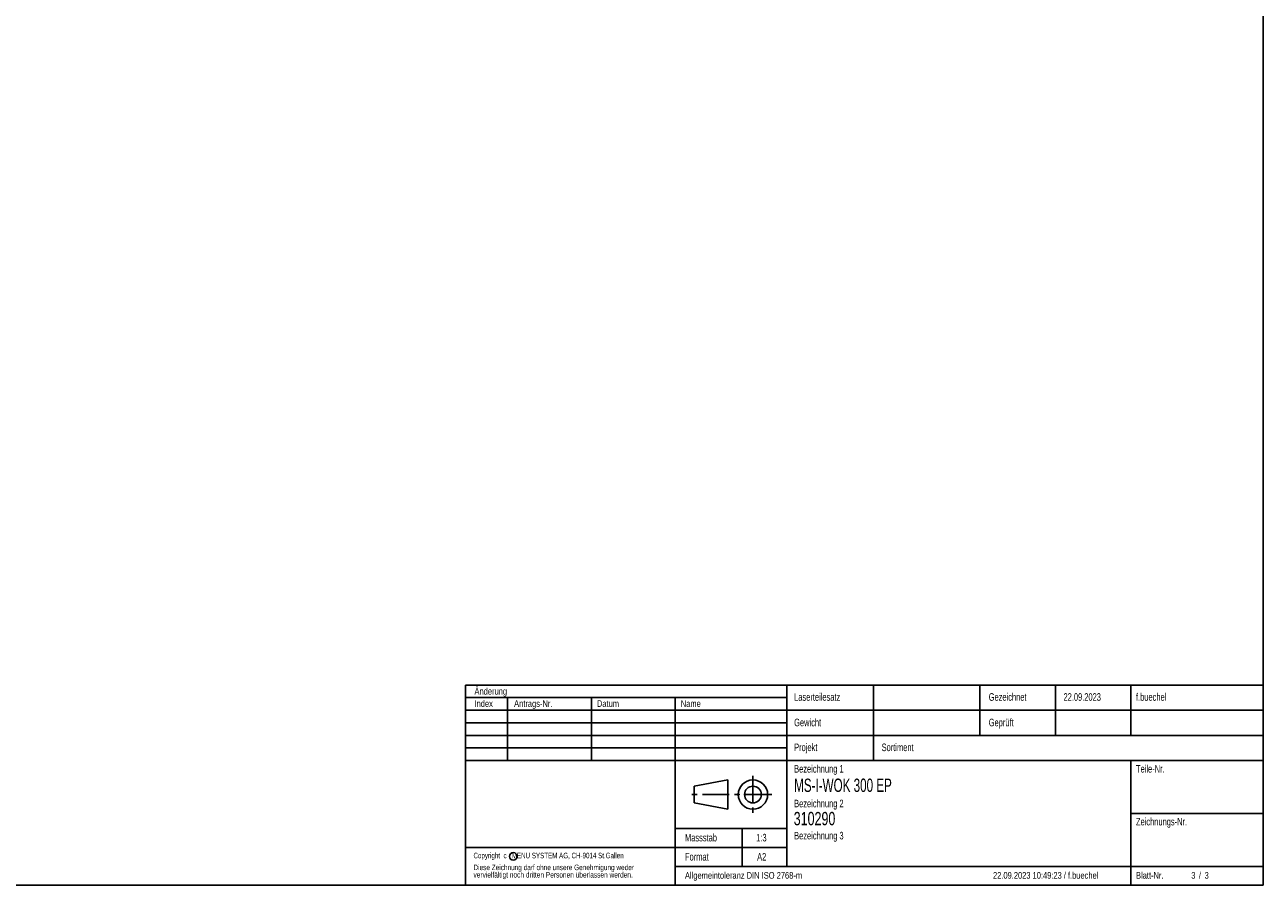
# Model space of a CAD drawing. Extents: x 14 to 1784, y 15 to 1245.
# Tile 2 of 3: x 899 to 1784, y 15 to 630. Entities that reach past the tile are written whole.
import ezdxf
from ezdxf.enums import TextEntityAlignment as Align

# ---------------------------------------------------------------- set-up
doc = ezdxf.new("R2010")
doc.units = 0
doc.header["$LTSCALE"] = 3
doc.linetypes.add('CENTER', pattern=[10.16, 6.35, -1.27, 1.27, -1.27])
doc.layers.get('0').update_dxf_attribs({"linetype": 'CONTINUOUS'})
doc.layers.add('LAYER3', color=4, linetype='CONTINUOUS')

msp = doc.modelspace()

# ---------------------------------------------------------------- linework, layer by layer
at = {"color": 7, "linetype": 'CONTINUOUS'}
for p, q in [((1784.4, 15), (1784.397, 1245)), ((14.4, 14.996), (1784.4, 15))]:
    msp.add_line(p, q, dxfattribs=at)
at = {"color": 179, "linetype": 'CONTINUOUS'}
for p, q in [((1214.4, 158.1), (1784.4, 158.1)), ((1214.4, 158.1), (1214.4, 15)), ((1443.9, 158.1), (1443.9, 28.5)), ((1506, 158.1), (1506, 104.1)), ((1581.9, 158.1), (1581.9, 122.1)), ((1635.9, 158.1), (1635.9, 122.1)), ((1689.9, 158.1), (1689.9, 122.1)), ((1784.4, 158.1), (1784.4, 15)), ((1214.4, 149.1), (1443.9, 149.1)), ((1244.4, 149.1), (1244.4, 104.1)), ((1304.4, 149.1), (1304.4, 104.1)), ((1364.1, 149.1), (1364.1, 15)), ((1214.4, 140.1), (1784.4, 140.1)), ((1214.4, 131.1), (1443.9, 131.1)), ((1214.4, 122.1), (1784.4, 122.1)), ((1214.4, 113.1), (1443.9, 113.1)), ((1214.4, 104.1), (1784.4, 104.1)), ((1689.9, 104.1), (1689.9, 15)), ((1377.75, 85.8), (1401.75, 90.3)), ((1401.75, 90.3), (1401.75, 69.3)), ((1377.75, 73.8), (1377.75, 85.8)), ((1401.75, 69.3), (1377.75, 73.8)), ((1689.9, 66.3), (1784.4, 66.3)), ((1364.1, 55.5), (1443.9, 55.5)), ((1412.1, 55.5), (1412.1, 28.5)), ((1214.4, 42), (1443.9, 42)), ((1364.1, 28.5), (1784.4, 28.5)), ((1214.4, 15), (1784.4, 15))]:
    msp.add_line(p, q, dxfattribs=at)
at = {"color": 179, "linetype": 'CENTER'}
for p, q in [((1419.75, 93.3), (1419.75, 66.3)), ((1433.25, 79.8), (1374.75, 79.8))]:
    msp.add_line(p, q, dxfattribs=at)
at = {"color": 179, "linetype": 'CONTINUOUS'}
for centre, radius in [((1419.75, 79.8), 10.5), ((1419.75, 79.8), 6), ((1248.504, 35.618), 2.7)]:
    msp.add_circle(centre, radius, dxfattribs=at)

# ---------------------------------------------------------------- texts
at = {"layer": 'LAYER3', "color": 4, "linetype": 'CONTINUOUS'}
for s, height, width, p in [('Änderung', 4.7625, 0.738397, (1220.758, 149.832)), ('Laserteilesatz', 5.4102, 0.738397, (1449.188, 145.212)), ('Gezeichnet', 5.4102, 0.738397, (1588.228, 145.212)), ('22.09.2023', 5.4102, 0.738397, (1641.686, 145.212)), ('f.buechel', 5.4102, 0.738397, (1693.477, 145.212)), ('Index', 4.7625, 0.738397, (1220.758, 141.043)), ('Antrags-Nr.', 4.7625, 0.738397, (1249.071, 141.043)), ('Datum', 4.7625, 0.738397, (1308.234, 141.043)), ('Name', 4.7625, 0.738397, (1368.149, 141.043)), ('Gewicht', 5.4102, 0.738397, (1449.188, 126.987)), ('Geprüft', 5.4102, 0.738397, (1588.228, 126.987)), ('Projekt', 5.4102, 0.738397, (1449.188, 109.224)), ('Sortiment', 5.4102, 0.738397, (1511.703, 109.224)), ('Bezeichnung 1', 5.4102, 0.738397, (1449.188, 93.894)), ('Teile-Nr.', 5.4102, 0.738397, (1693.477, 93.894)), ('MS-I-WOK 300 EP', 9.525, 0.653333, (1449.188, 78.83)), ('Bezeichnung 2', 5.4102, 0.738397, (1449.188, 69.089)), ('310290', 9.525, 0.7, (1448.878, 55.004)), ('Zeichnungs-Nr.', 5.4102, 0.738397, (1693.477, 56.124)), ('Bezeichnung 3', 5.4102, 0.738397, (1449.188, 46.13)), ('Massstab', 5.4102, 0.738397, (1371.175, 44.7)), ('1:3', 5.4102, 0.738397, (1422.095, 44.7)), ('Copyright  c   MENU SYSTEM AG, CH-9014 St.Gallen', 3.96875, 0.669172, (1220.048, 33.053)), ('Format', 5.4102, 0.738397, (1371.175, 31.023)), ('A2', 5.4102, 0.738397, (1422.749, 31.023)), ('Diese Zeichnung darf ohne unsere Genehmigung weder', 3.96875, 0.694093, (1220.048, 24.586)), ('vervielfältigt noch dritten Personen überlassen werden.', 3.96875, 0.704833, (1220.048, 19.295)), ('Allgemeintoleranz DIN ISO 2768-m', 4.7625, 0.703784, (1371.175, 18.235)), ('22.09.2023 10:49:23 / f.buechel', 4.7625, 0.702668, (1591.309, 18.235)), ('Blatt-Nr.', 4.7625, 0.738397, (1693.477, 18.235)), ('3', 4.763, 0.738397, (1732.993, 18.235)), ('/', 4.763, 0.738397, (1738.433, 18.235)), ('3', 4.763, 0.738397, (1742.52, 18.235))]:
    msp.add_text(s, height=height, dxfattribs=dict(at, width=width)).set_placement(p, align=Align.BOTTOM_LEFT)

doc.saveas('drawing.dxf')
